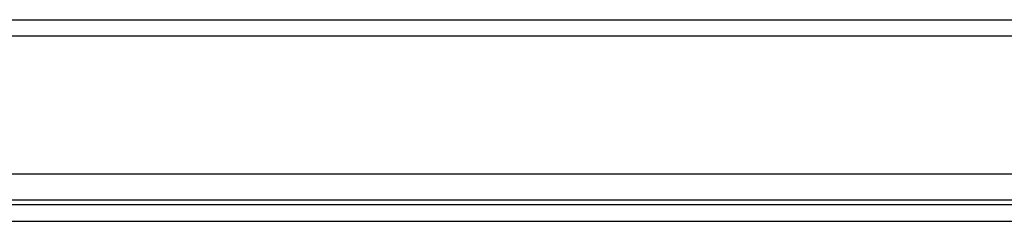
# Model space of a CAD drawing. Header units: inches. Extents: x 17 to 386, y 34 to 183.
# Tile 28 of 95: x 76.91 to 82.85, y 181.39 to 182.61. Entities that reach past the tile are written whole.
import ezdxf

# ---------------------------------------------------------------- set-up
doc = ezdxf.new("R2010")
doc.units = ezdxf.units.IN
doc.header["$MEASUREMENT"] = 0
doc.layers.add('Visible Edges(ANSI)', color=7, linetype='Continuous', lineweight=25)
doc.layers.add('Visible Tangent Edges(ANSI)', color=7, linetype='Continuous', lineweight=25)

msp = doc.modelspace()

# ---------------------------------------------------------------- linework, layer by layer
at = {"layer": 'Visible Edges(ANSI)'}
for p, q in [((16.995, 182.6091), (88.6, 182.6091)), ((88.6, 181.6751), (16.995, 181.6751)), ((88.6985, 181.4896), (16.8965, 181.4896))]:
    msp.add_line(p, q, dxfattribs=at)
at = {"layer": 'Visible Tangent Edges(ANSI)'}
for p, q in [((88.6, 182.5101), (16.995, 182.5101)), ((17.6947, 181.5206), (87.7994, 181.5206)), ((16.8965, 181.3906), (88.6985, 181.3906))]:
    msp.add_line(p, q, dxfattribs=at)

doc.saveas('drawing.dxf')
